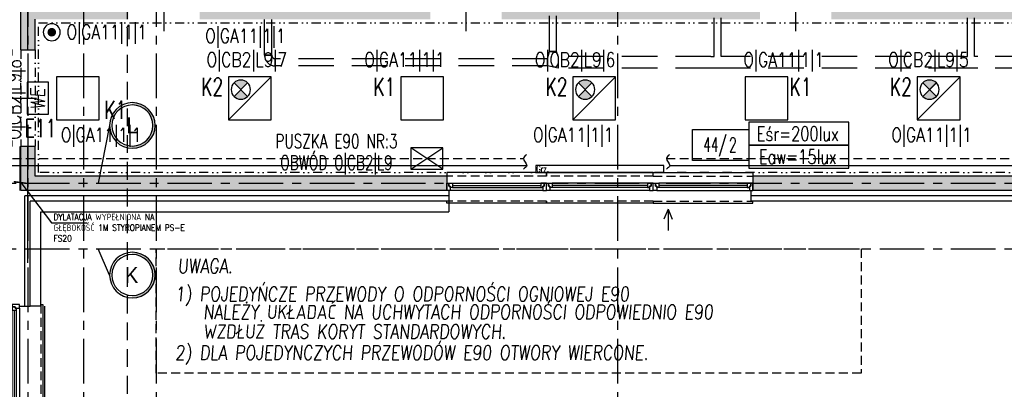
# Model space of a CAD drawing. Extents: x 41755 to 123924, y -112333 to 86187.
# Tile 234 of 256: x 102401 to 103784, y -6449 to -5931. Entities that reach past the tile are written whole.
import ezdxf
from ezdxf.enums import TextEntityAlignment as Align

# ---------------------------------------------------------------- set-up
doc = ezdxf.new("R2010")
doc.units = 0
doc.header["$LTSCALE"] = 50
for name, pattern in [('CENTER', [2, 1.25, -0.25, 0.25, -0.25]), ('DASHDOT', [1, 0.5, -0.25, 0, -0.25]), ('DASHED', [0.75, 0.5, -0.25]), ('DASHED2', [0.375, 0.25, -0.125]), ('DIVIDE', [31.75, 12.7, -6.35, 0, -6.35, 0, -6.35])]:
    doc.linetypes.add(name, pattern=pattern)
doc.layers.get('0').update_dxf_attribs({"color": 101, "linetype": 'CONTINUOUS'})
for name, color, linetype in [('Drz---drzwi', 5, 'CONTINUOUS'), ('E-90', 6, 'CONTINUOUS'), ('E35', 6, 'CONTINUOUS'), ('E50', 3, 'CONTINUOUS'), ('E50kor', 3, 'CONTINUOUS'), ('E90kor', 6, 'CONTINUOUS'), ('Ins-co', 2, 'CONTINUOUS'), ('Ins-ppoz-opis', 240, 'CONTINUOUS'), ('Ins-went', 141, 'CONTINUOUS'), ('Okn---okna', 5, 'CONTINUOUS'), ('Opis-pom', 6, 'CONTINUOUS'), ('Opis_pom_ramka', 6, 'CONTINUOUS'), ('Os-osie glowne', 1, 'CENTER'), ('Os-osie-opis', 16, 'CONTINUOUS'), ('Sc-beton', 7, 'CONTINUOUS'), ('Sc-beton-hatch', 86, 'CONTINUOUS'), ('Sc-drewno', 22, 'CONTINUOUS'), ('Sc-izolacja term-styropian', 151, 'STYROPIAN-KA'), ('Sc-nadproza kon', 5, 'DASHED2'), ('Sch-opis', 51, 'CONTINUOUS'), ('Suf-widok', 8, 'CONTINUOUS'), ('W-idok', 8, 'CONTINUOUS'), ('W-idok nad', 5, 'DASHED2')]:
    doc.layers.add(name, color=color, linetype=linetype)
doc.styles.add('dwg_opis duży', font='ARIAL.TTF', dxfattribs={"width": 0.9})
doc.styles.add('KA wymiar', font='romans.shx', dxfattribs={"width": 0.6})
doc.styles.add('ROMANS', font='romans', dxfattribs={"width": 0.85})
doc.linetypes.add('BATTING', pattern='A,0.0001,-0.1,[134,ltypeshp.shx,S=0.1,R=0,X=-0.1,Y=0],-0.2,[134,ltypeshp.shx,S=0.1,R=180,X=0.1,Y=0],-0.1', length=0.4001)
doc.linetypes.add('STYROPIAN-KA', pattern='A,0.0001,-0.1,[135,ltypeshp.shx,S=0.1,R=0,X=-0.1,Y=0],0,[135,ltypeshp.shx,S=0.1,R=180,X=0.1,Y=0],-0.1', length=0.2001)
doc.linetypes.add('ZIGZAG', pattern='A,0.00254,-5.08,[131,ltypeshp.shx,S=5.08,R=0,X=-5.08,Y=0],-10.16,[131,ltypeshp.shx,S=5.08,R=180,X=5.08,Y=0],-5.08', length=20.32254)
doc.dimstyles.new('CHMIELNA', dxfattribs={"dimscale": 3.5, "dimtxt": 4, "dimasz": 1.5, "dimexe": 3, "dimexo": 0, "dimgap": 1, "dimtad": 1, "dimdec": 1, "dimrnd": 0.5, "dimzin": 12, "dimdsep": 46, "dimtxsty": 'ROMANS', "dimblk": 'DIMTICK', "dimcen": 0.09, "dimse1": 1, "dimse2": 1, "dimclrd": 143, "dimclrt": 53, "dimadec": 0, "dimazin": 0, "dimtfac": 1, "dimtdec": 1, "dimtix": 1, "dimtmove": 2, "dimatfit": 2, "dimldrblk": 'ARCHTICK', "dimfxl": 0, "dimtolj": 1, "dimtzin": 0, "dimarcsym": 0})

# ---------------------------------------------------------------- blocks, each defined once
blk = doc.blocks.new('_0630_DRZWI_90')
at = {"ltscale": 7}
for p, q in [((5, 8), (5, 98)), ((6.799999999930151, 8), (6.799999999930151, 97.98199819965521))]:
    blk.add_line(p, q, dxfattribs=at)
at = {"ltscale": 25}
for p, q in [((50, 19.69999999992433), (50, -28.89999999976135)), ((5, 8), (0, 8)), ((0, 8), (5, 8)), ((0, 0), (0, 8)), ((5, 0), (0, 0)), ((5, 0), (0, 0)), ((95, 8), (5, 8)), ((5, 8), (5, 0)), ((95, 8), (95, 0)), ((100, 8), (95, 8)), ((95, 0), (100, 0)), ((95, 0), (100, 0)), ((100, 0), (100, 8))]:
    blk.add_line(p, q, dxfattribs=at)
at = {"ltscale": 7}
blk.add_arc((5, 8), 90, 0, 90, dxfattribs=at)
blk = doc.blocks.new('_dkjhgh')
at = {"ltscale": 7}
for p, q in [((-22.99999999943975, -67.50000000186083), (34.00000000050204, -67.49999999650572)), ((-9.999999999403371, -127.5), (-99.99999999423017, -127.50000000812)), ((-9.999999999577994, -125.5000000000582), (-99.97777502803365, -125.5000000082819))]:
    blk.add_line(p, q, dxfattribs=at)
for points in [[(0, -7.5), (0, 0), (-10, 0), (-9.999999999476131, -7.500000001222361)], [(1.120497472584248e-09, -135), (1.120497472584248e-09, -127.5), (-9.999999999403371, -127.5000000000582), (-9.999999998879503, -135)]]:
    blk.add_lwpolyline(points, close=True, dxfattribs=at)
for points in [[(-39.99999999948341, -7.500000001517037), (-9.999999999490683, -7.5)], [(-9.999999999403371, -129.5000000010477), (-9.99999999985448, -5.500000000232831)]]:
    blk.add_lwpolyline(points, dxfattribs=at)
for centre, radius, start, end in [((-9.999999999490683, -7.5), 29.99999999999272, 180.0000000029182, 269.9999999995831), ((-9.99999999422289, -127.5), 90.00000000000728, 90.00000000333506, 180.000000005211)]:
    blk.add_arc(centre, radius, start, end)
blk = doc.blocks.new('_kfjgk')
for p, q in [((139.9999999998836, 14.99999999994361), (0, 15.00000000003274)), ((0, 15.00000000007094), (0, 10.00000000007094)), ((139.9999999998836, 9.999999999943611), (139.9999999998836, 14.99999999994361)), ((135.0000000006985, -10.00000000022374), (4.999999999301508, -10.00000000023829)), ((7.999999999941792, -5.820766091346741e-11), (132.0000000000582, -1.837179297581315e-10)), ((7.999999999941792, -3.000000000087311), (132.0000000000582, -3.000000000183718)), ((7.999999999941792, -6.000000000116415), (132.0000000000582, -6.000000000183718)), ((0, -28.00000000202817), (1.164153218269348e-10, -25.00000000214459)), ((140, -25.00000000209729), (140, -28.00000000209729)), ((140, -28.00000000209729), (0, -28.00000000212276))]:
    blk.add_line(p, q)
at = {"linetype": 'DASHED2'}
for p, q in [((139.9999999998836, 9.999999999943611), (0, 9.999999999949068)), ((140, -25.00000000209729), (0, -25.00000000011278))]:
    blk.add_line(p, q, dxfattribs=at)
for points in [[(4.999999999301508, -10.00000000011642), (0, -10), (0, 0), (2.999999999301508, -5.820766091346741e-11), (2.999999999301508, -4.000000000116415), (4.999999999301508, -4.000000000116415)], [(7.999999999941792, -6.000000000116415), (4.999999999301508, -6.000000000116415), (4.999999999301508, -4.000000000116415), (2.999999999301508, -4.000000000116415), (2.999999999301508, -5.820766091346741e-11), (4.999999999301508, -1.164153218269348e-10), (7.999999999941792, -5.820766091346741e-11)], [(132.0000000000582, -6.000000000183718), (135.0000000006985, -6.000000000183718), (135.0000000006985, -4.000000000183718), (137.0000000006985, -4.000000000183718), (137.0000000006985, -1.837179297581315e-10), (135.0000000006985, -1.837179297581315e-10), (132.0000000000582, -1.837179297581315e-10)], [(135.0000000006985, -10.00000000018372), (140, -10.0000000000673), (140, -6.730260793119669e-11), (137.0000000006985, -1.837179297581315e-10), (137.0000000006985, -4.000000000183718), (135.0000000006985, -4.000000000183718)]]:
    blk.add_lwpolyline(points, close=True)
blk = doc.blocks.new('_dfjkljhkl')
for p, q in [((150.0000000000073, 15.00000000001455), (0, 14.99999999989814)), ((0, 14.99999999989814), (0, 9.999999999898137)), ((150.0000000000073, 9.999999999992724), (150.0000000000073, 14.99999999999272)), ((145.0000000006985, -10), (4.999999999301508, -9.999999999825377)), ((142.0000000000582, -6.548361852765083e-11), (7.999999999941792, -5.820766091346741e-11)), ((142.0000000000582, -3.000000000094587), (7.999999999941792, -3.000000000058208)), ((142.0000000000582, -6.000000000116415), (8.000000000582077, -5.999999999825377)), ((-1.164153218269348e-10, -27.99999999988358), (0, -25)), ((150.0000000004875, -24.99999999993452), (150.0000000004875, -27.9999999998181)), ((150.0000000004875, -27.99999999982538), (-1.164153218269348e-10, -27.99999999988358))]:
    blk.add_line(p, q)
at = {"linetype": 'DASHED2'}
for p, q in [((150.0000000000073, 10.00000000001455), (0, 9.999999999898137)), ((150.0000000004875, -24.99999999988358), (0, -25))]:
    blk.add_line(p, q, dxfattribs=at)
for points in [[(4.999999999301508, -10.00000000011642), (0, -10), (0, 0), (2.999999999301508, -5.820766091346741e-11), (2.999999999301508, -4.000000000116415), (4.999999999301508, -4.000000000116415)], [(7.999999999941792, -6.000000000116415), (4.999999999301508, -6.000000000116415), (4.999999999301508, -4.000000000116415), (2.999999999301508, -4.000000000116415), (2.999999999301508, -5.820766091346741e-11), (4.999999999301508, -1.164153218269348e-10), (7.999999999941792, -5.820766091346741e-11)], [(142.0000000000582, -6.000000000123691), (145.0000000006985, -6.000000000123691), (145.0000000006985, -4.000000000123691), (147.0000000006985, -4.000000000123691), (147.0000000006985, -6.548361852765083e-11), (145.0000000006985, -1.236912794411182e-10), (142.0000000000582, -6.548361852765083e-11)], [(145.0000000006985, -10.00000000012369), (150, -10.00000000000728), (150, -7.275957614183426e-12), (147.0000000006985, -6.548361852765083e-11), (147.0000000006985, -4.000000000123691), (145.0000000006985, -4.000000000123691)]]:
    blk.add_lwpolyline(points, close=True)
blk = doc.blocks.new('DIMTICK')
for p, q in [((0, 1), (0, -1)), ((-1, 0), (1, -4.440892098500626e-16))]:
    blk.add_line(p, q)
at = {"const_width": 0.1414213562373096}
blk.add_lwpolyline([(0.7071067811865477, 0.7071067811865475), (-0.7071067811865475, -0.7071067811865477)], dxfattribs=at)
blk = doc.blocks.new('_kjfkjkjkjksgdsdf')
for p, q in [((-19.99999999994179, -1.164153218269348e-10), (-24.99999999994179, -1.164153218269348e-10)), ((-25.00000000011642, -1.164153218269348e-10), (-25.00000000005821, -419.9999999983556)), ((-9.999999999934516, -411.9999999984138), (-9.999999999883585, -7.999999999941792)), ((-6.999999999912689, -411.9999999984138), (-6.999999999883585, -7.999999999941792)), ((-3.999999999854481, -411.9999999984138), (-3.999999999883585, -7.999999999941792)), ((1.164153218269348e-10, -4.999999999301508), (1.455191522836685e-10, -414.9999999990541)), ((30.00000000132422, -9.094947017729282e-13), (33.00000000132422, -9.094947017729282e-13)), ((33.00000000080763, -2.728484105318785e-12), (32.99999999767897, -419.9999999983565)), ((-25, -419.9999999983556), (-20, -419.9999999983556)), ((33.00000000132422, -419.9999999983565), (30.00000000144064, -419.9999999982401))]:
    blk.add_line(p, q)
at = {"linetype": 'DASHED2'}
for p, q in [((-19.99999999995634, -1.164153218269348e-10), (-19.99999999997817, -419.9999999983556)), ((30, -2.728484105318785e-12), (29.99999999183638, -419.9999999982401))]:
    blk.add_line(p, q, dxfattribs=at)
for points in [[(1.164153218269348e-10, -4.999999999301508), (0, 0), (-10, 0), (-9.999999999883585, -2.999999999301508), (-5.999999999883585, -2.999999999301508), (-5.999999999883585, -4.999999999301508)], [(-3.999999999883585, -7.999999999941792), (-3.999999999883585, -4.999999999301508), (-5.999999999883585, -4.999999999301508), (-5.999999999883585, -2.999999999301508), (-9.999999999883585, -2.999999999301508), (-9.999999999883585, -4.999999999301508), (-9.999999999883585, -7.999999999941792)], [(-3.999999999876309, -411.9999999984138), (-3.999999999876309, -414.9999999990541), (-5.999999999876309, -414.9999999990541), (-5.999999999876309, -416.9999999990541), (-9.999999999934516, -416.9999999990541), (-9.999999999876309, -414.9999999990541), (-9.999999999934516, -411.9999999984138)], [(1.236912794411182e-10, -414.9999999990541), (7.275957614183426e-12, -419.9999999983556), (-9.999999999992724, -419.9999999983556), (-9.999999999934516, -416.9999999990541), (-5.999999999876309, -416.9999999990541), (-5.999999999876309, -414.9999999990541)]]:
    blk.add_lwpolyline(points, close=True)
blk = doc.blocks.new('_opis_pom_metka')
at = {"layer": 'Opis_pom_ramka'}
blk.add_lwpolyline([(-33.12750490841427, 0), (32.87249509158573, 0), (32.87249509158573, -36.0000000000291), (-33.12750490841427, -36.0000000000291)], close=True, dxfattribs=at)
at = {"style": 'KA wymiar', "width": 0.6}
blk.add_attdef('KO/', text='', height=16.8, dxfattribs=at).set_placement((3.451362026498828, -25.86778855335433), align=Align.RIGHT)
blk.add_attdef('NR', (3.799058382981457, -26.16449648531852), '', height=16.8, dxfattribs=at)
blk = doc.blocks.new('_STRZAŁKA_WENT')
for q in [(-6.022442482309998, -14.01365349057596), (0, -30.23793542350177), (6.022442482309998, -14.01365349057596)]:
    blk.add_line((0, 0), q)
blk = doc.blocks.new('_opis_osi')
blk.add_hatch(color=256).paths.add_polyline_path([(32.0000000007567, -32.00000000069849), (28.80000000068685, -32.00000000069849, -1), (-28.80000000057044, -32.00000000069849), (-32.00000000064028, -32.00000000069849, 1)])
for radius in [32.00000000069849, 28.80000000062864]:
    blk.add_circle((5.820766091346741e-11, -32.00000000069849), radius)
at = {"style": 'dwg_opis duży', "width": 0.9}
blk.add_attdef('AXNAMEV', text='', height=22.40000000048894, rotation=90, dxfattribs=at).set_placement((5.820766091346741e-11, -32.00000000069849), align=Align.MIDDLE_CENTER)
blk = doc.blocks.new('opr_kas_inw')
at = {"layer": 'E35'}
h = blk.add_hatch(color=256, dxfattribs=at)
edge = h.paths.add_edge_path()
edge.add_line((-12.76970681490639, -12.13742555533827), (-3.22376526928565, -21.68336710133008))
edge.add_ellipse((-12.76970681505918, -12.13742555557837), major_axis=(-9.545941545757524, 9.545941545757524), ratio=1, start_angle=90.00000000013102, end_angle=180.0000000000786, ccw=False)
edge.add_line((-22.31564836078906, -21.68336710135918), (-12.76970681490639, -12.13742555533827))
edge = h.paths.add_edge_path()
edge.add_line((-3.223765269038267, -2.591484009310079), (-12.76970681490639, -12.13742555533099))
edge.add_line((-12.76970681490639, -12.13742555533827), (-22.31564836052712, -2.591484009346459))
edge.add_ellipse((-12.76970681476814, -12.13742555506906), major_axis=(-9.545941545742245, 9.545941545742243), ratio=1, start_angle=-89.99999999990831, end_angle=1.1789325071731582e-10, ccw=False)
for p, q in [((-30.00000000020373, 29.9999999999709), (30.00000000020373, -29.9999999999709)), ((-22.31564836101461, -21.68336710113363), (-3.223765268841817, -2.591484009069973)), ((-22.31564836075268, -2.591484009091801), (-3.223765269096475, -21.68336710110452))]:
    blk.add_line(p, q, dxfattribs=at)
at = {"layer": 'E35', "linetype": 'Continuous', "ltscale": 0.3}
blk.add_line((-21.76970681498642, -3.137425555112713), (-3.769706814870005, -21.13742555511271), dxfattribs=at)
blk.add_lwpolyline([(-30.00000000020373, 29.9999999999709), (30.00000000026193, 29.9999999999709), (30.00000000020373, -29.9999999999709), (-30.00000000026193, -29.99999999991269)], close=True, dxfattribs=at)
at = {"layer": 'E35'}
blk.add_circle((-12.76970681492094, -12.13742555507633), 13.49999999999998, dxfattribs=at)
blk = doc.blocks.new('we')
at = {"layer": 'E35', "ltscale": 0.2}
blk.add_lwpolyline([(44.99999999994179, 30.00000000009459), (-1.455191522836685e-09, 30.00000000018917), (0, 0), (44.9999999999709, 5.093170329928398e-11)], close=True, dxfattribs=at)
at = {"layer": 'E35', "ltscale": 0.2, "style": 'ROMANS', "oblique": 5, "width": 0.8}
blk.add_text('WE', height=20, dxfattribs=at).set_placement((21.44186387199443, 15.00000000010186), align=Align.MIDDLE_CENTER)
blk = doc.blocks.new('E-90Przycisk')
at = {"layer": 'E35', "const_width": 3}
blk.add_lwpolyline([(1.5, 1.455191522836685e-11, -1), (-1.5, 1.091393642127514e-11, -1)], format="xyb", close=True, dxfattribs=at)
at = {"layer": 'E35'}
blk.add_circle((1.818989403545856e-12, 1.455191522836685e-11), 5.999999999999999, dxfattribs=at)

msp = doc.modelspace()

# ---------------------------------------------------------------- hatches: boundary and pattern name
at = {"layer": 'Sc-beton-hatch'}
h = msp.add_hatch(dxfattribs=at)
h.set_pattern_fill('ANSI33', color=256, angle=-1.272221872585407e-14, style=0)
h.set_pattern_definition([(44.99999999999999, (48983.41854682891, 565.4779691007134), (-4.490128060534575, 4.490128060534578), []), (44.99999999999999, (48987.90867682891, 565.4779691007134), (-4.490128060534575, 4.490128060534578), [3.175, -1.5875])])
h.paths.add_polyline_path([(110735.9660018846, -5930.641380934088), (110735.9660018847, -5910.641380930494), (110669.9659959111, -5910.641363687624), (110669.9659959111, -5930.641380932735)])
h.paths.add_polyline_path([(110595.966002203, -5930.641380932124), (110595.966002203, -5910.641380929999), (110380.966002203, -5910.641380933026), (110380.966002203, -5930.641380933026)])
h.paths.add_polyline_path([(110480.9660022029, -5420.641380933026), (110480.9660022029, -5400.641380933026), (110420.9660022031, -5400.641380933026), (110420.9660022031, -5420.641380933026), (110440.966002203, -5420.641380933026)])
h.paths.add_polyline_path([(110038.9660022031, -5420.64138093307), (110038.9660022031, -5400.641380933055), (109530.966002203, -5400.641380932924), (109530.966002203, -5420.641380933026), (109570.966002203, -5420.641380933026), (109570.966002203, -5910.641380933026), (109369.4660027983, -5910.641380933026), (109369.4660027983, -5930.641380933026), (110280.966002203, -5930.641380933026), (110280.966002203, -5910.641380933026), (109590.966002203, -5910.641380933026), (109590.966002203, -5420.641380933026)])
h.paths.add_polyline_path([(109170.9660022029, -6150.641380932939), (109170.9660022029, -6170.641380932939), (110210.9660027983, -6170.641380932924), (110210.9660027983, -6150.641380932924)])
h.paths.add_polyline_path([(108990.966002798, -5910.641380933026), (108990.966002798, -5850.641380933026), (108970.966002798, -5850.641380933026), (108970.966002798, -5910.641380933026), (108670.9660027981, -5910.641380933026), (108670.9660027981, -5930.641380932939), (109239.4660027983, -5930.641380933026), (109239.4660027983, -5910.641380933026)])
h.paths.add_polyline_path([(108990.966002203, -5655.641380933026), (108970.9660027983, -5655.641380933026), (108970.9660027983, -5675.641380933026), (108990.966002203, -5675.641380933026)])
h.paths.add_polyline_path([(108950.9660027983, -5400.641380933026), (108950.9660027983, -5420.641380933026), (108970.966002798, -5420.641380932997), (108970.966002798, -5480.641380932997), (108990.966002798, -5480.641380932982), (108990.966002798, -5420.641380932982), (109010.9660027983, -5420.641380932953), (109010.9660027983, -5400.641380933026)])
h.paths.add_polyline_path([(108342.9660027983, -5400.641380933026), (108342.9660027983, -5973.641380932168), (108362.9660027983, -5973.641380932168), (108362.9660027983, -5930.641380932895), (108540.9660027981, -5930.641380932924), (108540.9660027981, -5910.641380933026), (108362.9660027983, -5910.641380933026), (108362.9660027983, -5420.641380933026), (108640.9660022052, -5420.641380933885), (108640.9660022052, -5400.641380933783)])
h.paths.add_polyline_path([(107982.9660027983, -5400.641380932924), (107982.9660027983, -5420.641380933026), (108320.9660027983, -5420.641380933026), (108320.9660027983, -5910.641380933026), (108298.966002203, -5910.641380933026), (108298.966002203, -5930.641380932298), (108320.9660027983, -5930.641380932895), (108320.9660027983, -5973.641380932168), (108340.9660027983, -5973.641380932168), (108340.9660027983, -5400.641380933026)])
h.paths.add_polyline_path([(108362.9660027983, -6150.641380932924), (108362.9660027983, -6108.641380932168), (108342.9660027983, -6108.641380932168), (108342.9660027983, -6170.641380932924), (108740.9660022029, -6170.641380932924), (108740.9660022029, -6150.641380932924)])
h.paths.add_polyline_path([(108340.9660027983, -6170.641380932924), (108340.9660027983, -6108.641380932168), (108320.9660027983, -6108.641380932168), (108320.9660027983, -6150.641380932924), (107700.9660027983, -6150.641380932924), (107700.9660027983, -6170.641380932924)])
h.paths.add_polyline_path([(107995.966002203, -5910.64138093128), (107995.966002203, -5930.641380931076), (108238.966002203, -5930.641380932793), (108238.966002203, -5910.641380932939)], flags=17)
h.paths.add_polyline_path([(107799.9659959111, -5910.641380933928), (107799.9659959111, -5930.641380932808), (107865.966002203, -5930.641380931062), (107865.966002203, -5910.641380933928)])
h.paths.add_polyline_path([(107725.966002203, -5930.641380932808), (107725.966002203, -5910.641380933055), (107550.966002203, -5910.641380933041), (107550.9660022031, -5930.641380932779)])
h.paths.add_polyline_path([(107430.9660022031, -5930.641380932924), (107430.966002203, -5910.641380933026), (107308.9660028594, -5910.641380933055), (107308.9660028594, -5930.641380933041)])
h.paths.add_polyline_path([(106300.9660021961, -6150.641380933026), (106300.9660021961, -6170.641380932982), (107340.9660027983, -6170.641380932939), (107340.9660027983, -6150.641380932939)])
h.paths.add_polyline_path([(107188.9660028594, -5930.641380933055), (107188.9660028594, -5910.641380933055), (107140.9660035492, -5910.641380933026), (107140.9660035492, -5930.641380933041)])
h.paths.add_polyline_path([(107040.9660035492, -5930.641380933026), (107040.9660035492, -5910.641380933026), (106830.9660027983, -5910.641380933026), (106830.9660027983, -5930.641380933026)], flags=16)
h.paths.add_polyline_path([(107168.9660035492, -5420.641380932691), (107168.9660035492, -5400.64138093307), (106660.9660027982, -5400.641380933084), (106660.9660027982, -5420.641380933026), (106700.9660027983, -5420.641380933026), (106700.9660027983, -5910.641380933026), (106618.9660027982, -5910.641380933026), (106618.9660027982, -5930.641380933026), (106730.9660027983, -5930.641380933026), (106730.9660027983, -5910.641380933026), (106720.9660027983, -5910.641380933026), (106720.9660027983, -5420.641380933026)])
h.paths.add_polyline_path([(106518.9660027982, -5930.641380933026), (106518.9660027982, -5910.641380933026), (106291.9660027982, -5910.641380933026), (106291.9660027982, -5930.641380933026)])
h.paths.add_polyline_path([(106120.9660027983, -5910.641380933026), (106120.9660027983, -5420.641380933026), (106140.966002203, -5420.641380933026), (106140.966002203, -5400.641380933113), (106080.9660027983, -5400.641380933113), (106080.9660027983, -5420.641380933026), (106100.9660027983, -5420.641380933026), (106100.9660027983, -5910.641380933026), (105979.9660027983, -5910.641380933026), (105979.9660027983, -5930.641380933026), (106191.9660027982, -5930.641380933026), (106191.9660027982, -5910.641380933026)])
h.paths.add_polyline_path([(105659.9660025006, -5910.641380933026), (105659.9660025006, -5930.641380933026), (105879.9660027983, -5930.641380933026), (105879.9660027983, -5910.641380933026)])
h.paths.add_polyline_path([(105492.966002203, -6150.641380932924), (105492.966002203, -6108.641380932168), (105472.966002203, -6108.641380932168), (105472.966002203, -6170.641380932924), (105870.966002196, -6170.641380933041), (105870.966002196, -6150.641380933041)])
h.paths.add_polyline_path([(105559.9660025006, -5930.641380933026), (105559.9660025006, -5910.641380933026), (105492.966002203, -5910.641380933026), (105492.966002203, -5420.641380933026), (105770.9660022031, -5420.641380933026), (105770.9660022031, -5400.641380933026), (105472.966002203, -5400.641380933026), (105472.966002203, -5973.641380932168), (105492.966002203, -5973.641380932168), (105492.966002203, -5930.641380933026)])
h.paths.add_polyline_path([(105450.966002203, -5910.641380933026), (105428.966002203, -5910.641380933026), (105428.966002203, -5930.641380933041), (105450.966002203, -5930.641380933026), (105450.966002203, -5973.641380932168), (105470.966002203, -5973.641380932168), (105470.966002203, -5400.641380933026), (105112.966002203, -5400.641380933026), (105112.966002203, -5420.641380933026), (105450.966002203, -5420.641380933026)])
h.paths.add_polyline_path([(105470.966002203, -6170.641380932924), (105470.966002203, -6108.641380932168), (105450.966002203, -6108.641380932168), (105450.966002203, -6150.641380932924), (104830.9660027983, -6150.641380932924), (104830.9660027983, -6170.641380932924)])
h.paths.add_polyline_path([(105260.966002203, -5910.641380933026), (105260.966002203, -5930.641380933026), (105368.966002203, -5930.641380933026), (105368.966002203, -5910.641380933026)], flags=16)
h.paths.add_polyline_path([(105160.966002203, -5930.641380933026), (105160.966002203, -5910.641380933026), (105059.9659959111, -5910.64138093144), (105059.9659959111, -5930.641380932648)])
h.paths.add_polyline_path([(105014.9659959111, -5930.641380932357), (105014.9659959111, -5910.641380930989), (104929.9659959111, -5910.641380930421), (104929.9659959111, -5930.641380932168)])
h.paths.add_polyline_path([(104855.966002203, -5930.641380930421), (104855.966002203, -5910.641380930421), (104715.9660027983, -5910.641380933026), (104715.9660027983, -5930.641380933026)])
h.paths.add_polyline_path([(104740.966002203, -5420.641380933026), (104740.966002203, -5400.641380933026), (104680.966002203, -5400.641380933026), (104680.966002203, -5420.641380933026)])
h.paths.add_polyline_path([(103790.966002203, -5400.641380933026), (103790.966002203, -5420.64138093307), (103830.966002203, -5420.641380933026), (103830.966002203, -5910.641380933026), (103540.9660027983, -5910.641380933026), (103540.9660027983, -5930.641380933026), (104585.9660027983, -5930.641380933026), (104585.9660027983, -5910.641380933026), (103850.966002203, -5910.641380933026), (103850.966002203, -5420.641380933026), (104298.966002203, -5420.641380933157), (104298.966002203, -5400.64138093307)])
h.paths.add_polyline_path([(104470.9660027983, -6170.641380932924), (104470.9660027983, -6150.641380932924), (103430.966002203, -6150.641380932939), (103430.966002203, -6170.641380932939)])
h.paths.add_polyline_path([(103440.9660027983, -5930.641380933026), (103440.9660027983, -5910.641380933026), (103250.9660027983, -5910.641380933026), (103250.9660027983, -5420.641380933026), (103270.9660027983, -5420.641380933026), (103270.9660027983, -5400.641380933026), (103210.9660027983, -5400.641380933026), (103210.9660027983, -5420.641380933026), (103230.9660027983, -5420.641380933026), (103230.9660027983, -5910.641380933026), (103077.9660026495, -5910.641380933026), (103077.9660026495, -5930.641380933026)])
h.paths.add_polyline_path([(103000.966002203, -6170.641380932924), (103000.966002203, -6150.641380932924), (102422.966002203, -6150.641380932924), (102422.966002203, -6108.641380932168), (102402.966002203, -6108.641380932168), (102402.966002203, -6170.641380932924)])
h.paths.add_polyline_path([(102977.9660026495, -5930.641380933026), (102977.9660026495, -5910.641380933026), (102653.9660023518, -5910.641380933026), (102653.9660023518, -5930.641380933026)])
h.paths.add_polyline_path([(102553.9660023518, -5930.641380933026), (102553.9660023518, -5910.641380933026), (102422.9660027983, -5910.641380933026), (102422.9660027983, -5520.641380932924), (102452.966002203, -5520.641380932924), (102452.966002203, -5500.641380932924), (102422.9660027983, -5500.641380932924), (102422.9660027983, -5400.641380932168), (102402.9660027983, -5400.641380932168), (102402.9660027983, -5973.641380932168), (102422.9660027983, -5973.641380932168), (102422.9660027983, -5930.641380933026)])
h.paths.add_polyline_path([(102582.9660027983, -5500.641380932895), (102552.966002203, -5500.64138093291), (102552.966002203, -5520.64138093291), (102602.9660027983, -5520.641380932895), (102602.9660027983, -5420.641380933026), (102642.966002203, -5420.641380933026), (102642.966002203, -5400.641380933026), (102582.9660027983, -5400.641380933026)])

# ---------------------------------------------------------------- linework, layer by layer
at = {"layer": 'E35'}
for p, q in [((102995.4414606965, -6140.733405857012), (102950.4414606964, -6110.733405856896)), ((102950.4414606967, -6140.73340585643), (102995.4414606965, -6110.733405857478))]:
    msp.add_line(p, q, dxfattribs=at)
at = {"layer": 'E35', "linetype": 'Continuous', "ltscale": 0.3}
for points in [[(102452.9660022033, -6071.439376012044), (102512.9660022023, -6071.439376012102), (102512.9660022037, -6011.439376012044), (102452.9660022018, -6011.439376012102)], [(102936.4671617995, -6071.439376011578), (102996.4671617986, -6071.439376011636), (102996.4671617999, -6011.439376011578), (102936.4671617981, -6011.439376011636)], [(103419.9683213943, -6071.439376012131), (103479.9683213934, -6071.439376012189), (103479.9683213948, -6011.439376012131), (103419.9683213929, -6011.439376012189)], [(103425.2706211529, -6106.982050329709), (103565.6036606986, -6106.982050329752), (103565.6036607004, -6074.703200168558), (103425.2706211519, -6074.703200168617)], [(103425.2706211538, -6139.260900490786), (103565.6036606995, -6139.260900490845), (103565.6036607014, -6106.982050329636), (103425.2706211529, -6106.982050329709)]]:
    msp.add_lwpolyline(points, close=True, dxfattribs=at)
at = {"layer": 'E35', "ltscale": 0.2}
msp.add_lwpolyline([(102950.4414606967, -6140.73340585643), (102995.4414606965, -6140.733405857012), (102995.4414606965, -6110.733405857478), (102950.4414606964, -6110.733405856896)], close=True, dxfattribs=at)
at = {"layer": 'E50kor', "linetype": 'DASHED2'}
msp.add_lwpolyline([(102592.966002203, -6252.64138093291), (103583.0034885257, -6252.64138093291), (103583.0034885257, -6427.003712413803), (102592.966002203, -6427.003712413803)], close=True, dxfattribs=at)
at = {"layer": 'Ins-co', "linetype": 'Continuous', "ltscale": 0.5}
for p, q in [((102306.5254953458, -6135.641380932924), (103113.3516004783, -6135.641380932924)), ((103314.1489466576, -6135.641380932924), (104358.6579028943, -6135.641380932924))]:
    msp.add_line(p, q, dxfattribs=at)
at = {"layer": 'Ins-co', "linetype": 'DASHED', "ltscale": 0.5}
for p, q in [((102316.5254953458, -6125.641380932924), (103108.666124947, -6125.641380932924)), ((103309.4634711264, -6125.641380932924), (104353.9724273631, -6125.641380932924))]:
    msp.add_line(p, q, dxfattribs=at)
at = {"layer": 'Ins-co'}
msp.add_lwpolyline([(103125.9660022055, -6135.454769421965), (103125.9660022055, -6145.454769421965), (103305.9660022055, -6145.454769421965), (103305.9660022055, -6135.454769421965)], close=True, dxfattribs=at)
at = {"layer": 'Ins-co', "linetype": 'Continuous', "ltscale": 0.5}
for points in [[(103112.8682529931, -6120.715104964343), (103108.6639538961, -6125.664190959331), (103113.3354433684, -6135.935856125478), (103108.8508537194, -6140.791559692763)], [(103313.6655991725, -6120.715104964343), (103309.4613000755, -6125.664190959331), (103314.1327895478, -6135.935856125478), (103309.6481998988, -6140.791559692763)]]:
    msp.add_spline(points, degree=3, dxfattribs=at)
at = {"layer": 'Ins-ppoz-opis', "linetype": 'ZIGZAG', "ltscale": 0.038}
for points in [[(102412.9660027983, -5973.641380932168), (102412.9660027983, -5400.641380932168)], [(102412.966002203, -6272.141380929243), (102412.966002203, -6108.641380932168)]]:
    msp.add_lwpolyline(points, dxfattribs=at)
at = {"layer": 'Ins-went', "linetype": 'DASHED', "ltscale": 2}
for p, q in [((102745.3426883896, -5981.046454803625), (102745.3426883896, -5910.646454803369)), ((102755.3426883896, -5981.046454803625), (102755.3426883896, -5910.646454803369)), ((103145.2426883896, -5976.046454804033), (103145.2426883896, -5910.646454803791)), ((103155.2426883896, -5976.046454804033), (103155.2426883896, -5910.646454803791)), ((103376.5718483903, -5978.546454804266), (103376.5718483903, -5910.646454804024)), ((103386.5718483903, -5978.546454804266), (103386.5718483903, -5910.646454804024)), ((103732.0242293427, -5978.546454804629), (103732.0242293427, -5910.646454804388)), ((103742.0242293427, -5978.546454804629), (103742.0242293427, -5910.646454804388)), ((102755.3426883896, -5981.046454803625), (102745.3426883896, -5981.046454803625)), ((102745.3426883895, -5981.04645480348), (102755.3426883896, -5981.04645480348)), ((102760.3426883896, -5986.046454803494), (102760.3426883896, -5996.046454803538)), ((102760.3426883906, -5996.046454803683), (102760.3426883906, -5986.046454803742)), ((103142.7426883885, -5986.046454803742), (102760.3426883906, -5986.046454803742)), ((103142.7426883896, -5986.046454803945), (103145.2426883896, -5976.046454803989)), ((103142.7426883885, -5986.046454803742), (103142.7426883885, -5996.046454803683)), ((103142.7426883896, -5996.046454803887), (103142.7426883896, -5986.046454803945)), ((103155.2426883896, -5976.046454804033), (103145.2426883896, -5976.046454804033)), ((103145.2426883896, -5976.046454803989), (103155.2426883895, -5976.046454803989)), ((103157.7426883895, -5983.04645480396), (103155.2426883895, -5976.046454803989)), ((103157.7426883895, -5983.04645480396), (103157.7426883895, -5999.046454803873)), ((103157.7718483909, -5999.046454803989), (103157.7718483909, -5983.046454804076)), ((103372.0718483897, -5983.046454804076), (103157.7718483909, -5983.046454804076)), ((103372.0718483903, -5983.046454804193, 3630), (103376.5718483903, -5983.046454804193, 3630)), ((103376.5718483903, -5983.046454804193, 3630), (103376.5718483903, -5978.546454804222, 3630)), ((103386.5718483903, -5983.046454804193, 3630), (103386.5718483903, -5978.546454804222, 3630)), ((103391.0718483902, -5983.046454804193, 3630), (103386.5718483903, -5983.046454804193, 3630)), ((103727.5242293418, -5983.046454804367), (103391.0242293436, -5983.046454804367)), ((103727.5242293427, -5983.046454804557), (103732.0242293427, -5983.046454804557)), ((103732.0242293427, -5983.046454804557), (103732.0242293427, -5978.546454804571)), ((103742.0242293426, -5983.046454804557), (103742.0242293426, -5978.546454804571)), ((103746.5242293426, -5983.046454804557), (103742.0242293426, -5983.046454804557)), ((103971.2242293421, -5983.046454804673), (103746.5242293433, -5983.046454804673)), ((103142.7426883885, -5996.046454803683), (102760.3426883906, -5996.046454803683)), ((103157.7426883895, -5999.046454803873), (103142.7426883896, -5996.046454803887)), ((103372.0718483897, -5999.046454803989), (103157.7718483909, -5999.046454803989)), ((103391.0718483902, -5999.046454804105, 3630), (103372.0718483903, -5999.046454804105, 3630)), ((103727.5242293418, -5999.04645480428), (103391.0242293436, -5999.04645480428)), ((103746.5242293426, -5999.046454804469), (103727.5242293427, -5999.046454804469)), ((103971.2242293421, -5999.046454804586), (103746.5242293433, -5999.046454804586))]:
    msp.add_line(p, q, dxfattribs=at)
for radius in [15.00000000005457, 5.00000000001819]:
    msp.add_arc((102760.3426883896, -5981.046454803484), radius, 180, 270, dxfattribs=at)
at = {"layer": 'Os-osie glowne'}
for points in [[(102412.966002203, -4978.641380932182), (102412.966002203, -10955.64138093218)], [(102490.966002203, -4978.641380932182), (102490.966002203, -10955.64138093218)], [(102592.966002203, -4978.641380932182), (102592.966002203, -10955.64138093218)], [(103240.966002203, -4978.641380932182), (103240.966002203, -10955.64138093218)], [(99508.96600221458, -6160.641380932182), (111775.9660027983, -6160.641380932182)], [(99508.96600221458, -6252.64138093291), (111775.9660027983, -6252.64138093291)]]:
    msp.add_lwpolyline(points, dxfattribs=at)
at = {"layer": 'Os-osie-opis'}
for points in [[(102527.6304591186, -6079.56678491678), (102511.6304591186, -6160.641380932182)], [(102527.6304591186, -6289.314230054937), (102511.6304591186, -6252.64138093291)]]:
    msp.add_lwpolyline(points, dxfattribs=at)
at = {"layer": 'Sc-beton'}
for points in [[(102402.9660027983, -5973.641380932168), (102402.9660027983, -5400.641380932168)], [(102422.9660027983, -5973.641380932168), (102422.9660027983, -5930.641380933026)], [(102402.9660027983, -5973.641380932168), (102422.9660027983, -5973.641380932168)], [(102402.966002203, -6170.641380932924), (102402.966002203, -6108.641380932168)], [(102402.966002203, -6108.641380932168), (102422.966002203, -6108.641380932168)], [(102422.966002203, -6150.641380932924), (102422.966002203, -6108.641380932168)], [(103000.966002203, -6150.641380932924), (102422.966002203, -6150.641380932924)], [(103000.966002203, -6150.641380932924), (103000.966002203, -6170.641380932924)], [(104470.9660027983, -6150.641380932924), (103430.966002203, -6150.641380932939)], [(103430.966002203, -6150.641380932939), (103430.966002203, -6170.641380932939)], [(103000.966002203, -6170.641380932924), (102402.966002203, -6170.641380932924)], [(104470.9660027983, -6170.641380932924), (103430.966002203, -6170.641380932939)]]:
    msp.add_lwpolyline(points, dxfattribs=at)
at = {"layer": 'Sc-drewno'}
for points in [[(103003.966002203, -6185.641380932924), (103003.966002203, -6200.641380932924)], [(102430.966002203, -6200.641380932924), (103003.966002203, -6200.641380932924)], [(102430.966002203, -6333.141380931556), (102430.966002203, -6200.641380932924)], [(102430.966002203, -6333.141380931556), (102415.966002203, -6333.141380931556)]]:
    msp.add_lwpolyline(points, dxfattribs=at)
at = {"layer": 'Sc-izolacja term-styropian', "linetype": 'ZIGZAG', "ltscale": 0.004}
msp.add_lwpolyline([(102401.966002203, -6170.641380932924), (102401.966002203, -6109.158238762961)], dxfattribs=at)
at = {"layer": 'Sc-izolacja term-styropian', "linetype": 'BATTING', "ltscale": 0.35}
for points in [[(103003.966002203, -6178.141380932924), (102408.466002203, -6178.141380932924)], [(102408.466002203, -6333.141380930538), (102408.466002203, -6178.141380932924)], [(104473.9660027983, -6178.141380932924), (103427.9660022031, -6178.141380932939)]]:
    msp.add_lwpolyline(points, dxfattribs=at)
at = {"layer": 'Sc-izolacja term-styropian', "linetype": 'ByBlock'}
for points in [[(103003.966002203, -6170.641380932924), (103003.966002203, -6185.641380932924)], [(103427.9660022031, -6170.641380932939), (103427.9660022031, -6185.641380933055)], [(103003.966002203, -6185.641380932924), (102415.966002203, -6185.641380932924)], [(102415.9660022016, -6333.141380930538), (102415.966002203, -6185.641380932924)], [(104473.9660027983, -6185.641380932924), (103427.9660022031, -6185.641380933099)], [(102400.966002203, -6333.141380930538), (102415.966002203, -6333.141380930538)]]:
    msp.add_lwpolyline(points, dxfattribs=at)
at = {"layer": 'Sc-nadproza kon', "linetype": 'DASHDOT', "ltscale": 0.5}
for points in [[(102402.966002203, -5973.641380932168), (102402.966002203, -6108.641380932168)], [(102422.966002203, -5973.641380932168), (102422.966002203, -6108.641380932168)]]:
    msp.add_lwpolyline(points, dxfattribs=at)
at = {"layer": 'Suf-widok', "linetype": 'DIVIDE', "ltscale": 0.02}
msp.add_lwpolyline([(102427.9660027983, -5935.641380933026), (105445.966002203, -5935.641380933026), (105445.966002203, -6145.641380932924), (102427.9660027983, -6145.641380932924)], close=True, dxfattribs=at)
at = {"layer": 'W-idok'}
msp.add_lwpolyline([(102436.966002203, -6748.141380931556), (102436.966002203, -6333.141380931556)], dxfattribs=at)
at = {"layer": 'W-idok nad', "ltscale": 2}
msp.add_lwpolyline([(102552.9660027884, -6868.141380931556), (102552.9660022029, -5470.641380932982)], dxfattribs=at)

# ---------------------------------------------------------------- block references
at = {"layer": 'Drz---drzwi'}
for name, p in [('_0630_DRZWI_90', (102553.9660023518, -5918.641380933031)), ('_0630_DRZWI_90', (102977.9660026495, -5918.641380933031)), ('_0630_DRZWI_90', (103440.9660027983, -5918.641380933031)), ('_dkjhgh', (102390.966002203, -5973.641380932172))]:
    msp.add_blockref(name, p, dxfattribs=at)
at = {"layer": 'E35', "xscale": -2.000000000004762, "yscale": 2, "zscale": 2, "rotation": 49.42344150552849}
msp.add_blockref('E-90Przycisk', (102446.4949151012, -5948.813207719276), dxfattribs=at)
at = {"layer": 'E35', "xscale": -1}
for p, rotation in [((102724.7165820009, -6041.439376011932), 179.9999999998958), ((103208.2177415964, -6041.439376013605), 180), ((103691.718901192, -6041.439376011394), 179.9999999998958)]:
    msp.add_blockref('opr_kas_inw', p, dxfattribs=dict(at, rotation=rotation))
at = {"layer": 'E50', "rotation": 89.99999999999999}
msp.add_blockref('we', (102441.9007179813, -6063.641380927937), dxfattribs=at)
at = {"layer": 'Ins-went'}
msp.add_blockref('_STRZAŁKA_WENT', (103311.747249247, -6196.705217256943), dxfattribs=at)
at = {"layer": 'Okn---okna'}
for name, p in [('_kfjgk', (103000.966002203, -6160.641380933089)), ('_dfjkljhkl', (103140.9660022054, -6160.641380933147)), ('_kjfkjkjkjksgdsdf', (102400.966002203, -6330.641380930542))]:
    msp.add_blockref(name, p, dxfattribs=at)
at = {"layer": 'Okn---okna', "xscale": -1}
msp.add_blockref('_kfjgk', (103430.9660022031, -6160.641380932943), dxfattribs=at)
at = {"layer": 'Opis-pom'}
ref = msp.add_blockref('_opis_pom_metka', (103385.823627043, -6085.382050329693), dxfattribs=dict(at, xscale=1.2, yscale=1.2, zscale=1.2))
ref.add_attrib('KO/', '44/', dxfattribs={"layer": '0', "height": 20.16, "style": 'KA wymiar', "width": 0.6}).set_placement((103393.7536772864, -6116.423396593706), align=Align.RIGHT)
ref.add_attrib('NR', '2', (103397.6118213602, -6116.779446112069), dxfattribs={"layer": '0', "height": 20.16, "style": 'KA wymiar', "width": 0.6})
at = {"layer": 'Os-osie-opis'}
ref = msp.add_blockref('_opis_osi', (102527.6304591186, -6079.566784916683), dxfattribs=dict(at, xscale=-1, rotation=89.99999999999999))
ref.add_attrib('AXNAMEV', 'L', dxfattribs={"layer": '0', "height": 22.40000000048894, "style": 'dwg_opis duży', "width": 0.9}).set_placement((102559.2866664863, -6079.566784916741), align=Align.MIDDLE_CENTER)
ref = msp.add_blockref('_opis_osi', (102527.6304591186, -6289.314230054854), dxfattribs=dict(at, xscale=-1, rotation=89.99999999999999))
ref.add_attrib('AXNAMEV', 'K', dxfattribs={"layer": '0', "height": 22.40000000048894, "style": 'dwg_opis duży', "width": 0.9}).set_placement((102558.6403363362, -6289.314230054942), align=Align.MIDDLE_CENTER)

# ---------------------------------------------------------------- texts
at = {"layer": 'E-90', "style": 'ROMANS'}
for s, rotation, width, p in [('O|GA11|1|1', 359.9999999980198, 0.8, (102523.6616181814, -5949.919734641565)), ('O|GA11|1|1', 3.335040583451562e-09, 0.8, (102718.3272485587, -5955.329624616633)), ('O|CB2|L9|7', 3.387163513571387e-09, 0.8, (102720.2711806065, -5988.798955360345)), ('O|GA11|1|1', 3.178709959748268e-09, 0.8, (102941.7773417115, -5988.798955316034)), ('O|CB2|L9|6', 3.387163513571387e-09, 0.8, (103181.2279432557, -5988.798955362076)), ('O|GA11|1|1', 3.178709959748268e-09, 0.8, (103474.0266622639, -5988.798955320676)), ('O|CB2|L9|5', 3.387163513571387e-09, 0.8, (103677.3123019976, -5988.798955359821)), ('O|CB2|L9|8', 90.00000000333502, 0.8, (102394.3880769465, -6042.93838874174)), ('O|GA11|1|1', 3.126612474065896e-09, 0.8, (102515.8212678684, -6094.079796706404)), ('O|GA11|1|1', 3.335040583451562e-09, 0.8, (103178.6269708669, -6094.079796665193)), ('Eśr=200lux', 359.9999999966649, 0.75, (103493.9262522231, -6091.134924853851)), ('O|GA11|1|1', 3.335040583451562e-09, 0.8, (103681.7577033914, -6094.079796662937)), ('PUSZKA E90 NR:3', 3.335040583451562e-09, 0.7, (102846.2224874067, -6101.546967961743)), ('Eaw=15lux', 359.9999999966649, 0.75, (103493.926252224, -6123.413775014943)), ('OBWÓD O|CB2|L9', 3.335040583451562e-09, 0.7, (102846.2224874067, -6131.680566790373))]:
    msp.add_text(s, height=20, rotation=rotation, dxfattribs=dict(at, width=width)).set_placement(p, align=Align.MIDDLE)
at = {"layer": 'E35', "style": 'ROMANS', "width": 0.7}
for p in [(102671.7913390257, -6025.326380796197), (103155.2924986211, -6025.326380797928), (103638.7936582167, -6025.326380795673)]:
    msp.add_text('K2', height=25, dxfattribs=at).set_placement(p, align=Align.MIDDLE)
for s, rotation, p in [('K1', 359.9999999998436, (102913.5419188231, -6025.326380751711)), ('K1', 359.9999999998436, (103498.0057700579, -6025.326380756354)), ('K1', 359.9999999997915, (102535.89124518, -6057.552371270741)), ('E11', 359.9999999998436, (102430.7088552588, -6083.372786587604))]:
    msp.add_text(s, height=25, rotation=rotation, dxfattribs=at).set_placement(p, align=Align.MIDDLE)
at = {"layer": 'E90kor', "ltscale": 15, "style": 'ROMANS', "oblique": 5, "width": 0.8}
for s, p in [('UWAGA.', (102623.1411808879, -6286.704317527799)), ('1) POJEDYŃCZE PRZEWODY O ODPORNOŚCI OGNIOWEJ E90', (102619.634312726, -6325.829889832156)), ('NALEŻY UKŁADAĆ NA UCHWYTACH ODPORNOŚCI ODPOWIEDNIO E90 ', (102659.0875132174, -6351.078597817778)), ('WZDŁUŻ TRAS KORYT STANDARDOWYCH.', (102659.0875132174, -6378.518880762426)), ('2) DLA POJEDYNCZYCH PRZEWODÓW E90 OTWORY WIERCONE.', (102619.634312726, -6408.150738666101))]:
    msp.add_text(s, height=19.99999999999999, rotation=359.9999999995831, dxfattribs=at).set_placement(p)
at = {"layer": 'Ins-co', "style": 'ROMANS', "width": 0.7}
msp.add_text('Grz.', height=9, dxfattribs=at).set_placement((103127.0348089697, -6144.889736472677))
at = {"layer": 'Sch-opis', "insert": (102448.9693840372, -6203.376773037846), "char_height": 9, "width": 203.7614700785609, "attachment_point": 1, "style": 'ROMANS'}
msp.add_mtext('DYLATACJA WYPEŁNIONA NA GŁĘBOKOŚĆ 1M STYROPIANEM PS-E FS20', dxfattribs=at)

# ---------------------------------------------------------------- leaders
at = {"layer": 'Sch-opis'}
msp.add_leader([(102402.966002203, -6159.65733265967), (102446.1513756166, -6215.902460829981), (102496.4362379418, -6215.902460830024)], dimstyle='CHMIELNA', override={"dimasz": 4, "dimgap": 1, "dimtad": 0}, dxfattribs=at)

doc.saveas('drawing.dxf')
